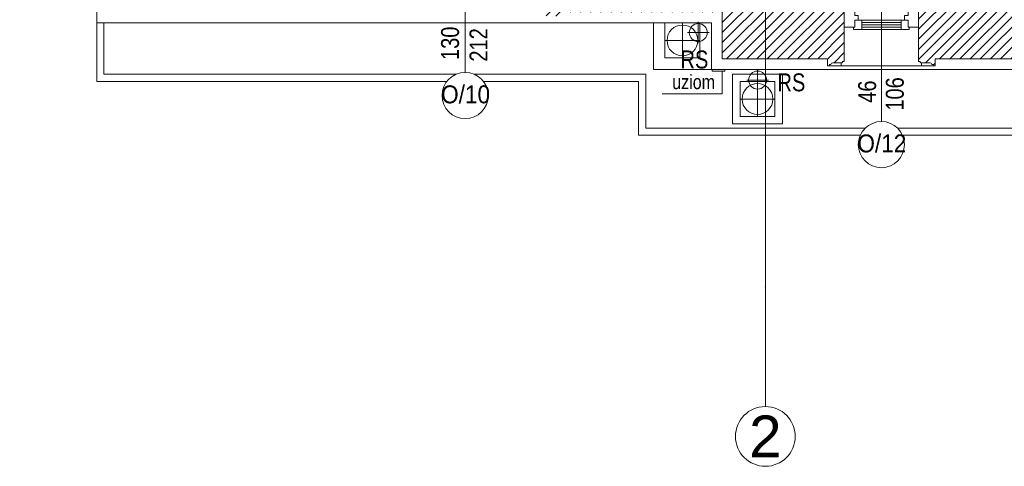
# Model space of a CAD drawing. Header units: millimetres. Extents: x -573548 to 674770, y -210017 to -47794.
# Tile 57 of 234: x 81593 to 89824, y -133895 to -130159. Entities that reach past the tile are written whole.
import ezdxf
from ezdxf.enums import TextEntityAlignment as Align

# ---------------------------------------------------------------- set-up
doc = ezdxf.new("R2010")
doc.units = ezdxf.units.MM
for name, color, linetype, lineweight in [('A.03 RZUT PARTERU_is$0$COKÓŁ_Nr_pióra__1', 8, 'Continuous', 9), ('A.03 RZUT PARTERU_is$0$detalokna_Nr_pióra__1', 8, 'Continuous', 9), ('A.03 RZUT PARTERU_is$0$detalokna_Nr_pióra__2', 8, 'Continuous', 9), ('A.03 RZUT PARTERU_is$0$Drawing & Figure_Nr_pióra__18', 8, 'Continuous', 9), ('A.03 RZUT PARTERU_is$0$Nowe_A-OKNA-OPIS_Nr_pióra__59', 8, 'Continuous', 9), ('A.03 RZUT PARTERU_is$0$Nowe_A_płatwie_Nr_pióra__59', 8, 'Continuous', 9), ('A.03 RZUT PARTERU_is$0$opaska_Nr_pióra__1', 8, 'Continuous', 9), ('A.03 RZUT PARTERU_is$0$opisy inne_Nr_pióra__1', 8, 'Continuous', 9), ('A.03 RZUT PARTERU_is$0$OSIE_Nr_pióra__1', 8, 'Continuous', 9), ('A.03 RZUT PARTERU_is$0$RURY SPUSTOWE_Nr_pióra__3', 8, 'Continuous', 9), ('A.03 RZUT PARTERU_is$0$SCIANY_KONSTR_Nr_pióra__21', 8, 'Continuous', 9), ('A.03 RZUT PARTERU_is$0$Structural - Bearing_Nr_pióra__21', 8, 'Continuous', 9), ('A.03 RZUT PARTERU_is$0$Structural - Grid', 8, 'Continuous', 9), ('A.03 RZUT PARTERU_is$0$Structural - Grid_Nr_pióra__17', 8, 'Continuous', 9), ('A.03 RZUT PARTERU_is$0$UZOIM#2_Nr_pióra__2', 8, 'Continuous', 9)]:
    doc.layers.add(name, color=color, linetype=linetype, lineweight=lineweight)
doc.styles.add('A.03 RZUT PARTERU_is$0$STYL_AUTOMATYCZNY_2', font='arial.ttf')
doc.styles.add('A.03 RZUT PARTERU_is$0$STYL_AUTOMATYCZNY_3', font='arial.ttf', dxfattribs={"width": 0.8})
doc.styles.add('A.03 RZUT PARTERU_is$0$STYL_AUTOMATYCZNY_6', font='arial.ttf', dxfattribs={"width": 0.9})
pattern_1 = [(45, (655149.01, 0), (-42.426407, 42.426407), [])]

# ---------------------------------------------------------------- blocks, each defined once
blk = doc.blocks.new('A.03 RZUT PARTERU_is$0$Standardowy znacznik osi_2')
at = {"layer": 'A.03 RZUT PARTERU_is$0$Structural - Grid_Nr_pióra__17'}
for q in [(0, 0), (17853.1, 0)]:
    blk.add_line((1000, 0), q, dxfattribs=at)
blk.add_circle((-250, 0), 250, dxfattribs=at)
blk.add_point((1000, 0), dxfattribs=at)
blk.add_point((1000, 0), dxfattribs=at)
at = {"layer": 'A.03 RZUT PARTERU_is$0$Structural - Grid_Nr_pióra__17', "style": 'A.03 RZUT PARTERU_is$0$STYL_AUTOMATYCZNY_2'}
for tag, p in [('AC_MarkerText_1_0', (5, -80)), ('AC_MarkerText_1_1', (19358.1, -80))]:
    blk.add_attdef(tag, text='', height=350, rotation=270, dxfattribs=at).set_placement(p, align=Align.TOP_CENTER)
blk = doc.blocks.new('A.03 RZUT PARTERU_is')
at = {"layer": 'A.03 RZUT PARTERU_is$0$Drawing & Figure_Nr_pióra__18'}
h = blk.add_hatch(dxfattribs=at)
h.set_pattern_fill('Common_Brick_0004', color=256, style=0, pattern_type=2)
h.set_pattern_definition(pattern_1)
h.paths.add_polyline_path([(735455.7, -98345.2), (735395.7, -98345.2), (735395.7, -98360.2), (735408.7, -98360.2), (735408.7, -98372.2, -0.371445), (735421.7, -98388.1), (735421.7, -98460.5, 0.436052), (735431.7, -98470.2), (735431.7, -98485.2), (735455.7, -98485.2), (735776.3, -98485.2), (736135, -98343.5), (736135, -98085.2), (737045, -98085.2), (737045, -97887.4), (737050.6, -97887.4), (738195, -97887.4), (738195, -98085.2), (742776.3, -98085.2), (742776.3, -98665.2), (743719.8, -98665.2), (743719.8, -98281.5), (744542.7, -98281.5), (744542.7, -98665.2), (746016.3, -98665.2), (746016.3, -98855.2), (746159.7, -98855.2), (746159.7, -98855), (746166.3, -98665.2), (747246.3, -98665.2), (747246.3, -98365.2), (747246.3, -98095.2), (747282, -97255.2), (747610.7, -97256.4), (750156.3, -97265.2), (750156.3, -98890.5), (750156.3, -99595.2), (750436.3, -99595.2), (750436.3, -99735.2), (750156.3, -99735.2), (750156.3, -100105.2), (749506.3, -100105.2), (748146.3, -100105.2), (748237.5, -100675.2), (747316.3, -100675.2), (747277.5, -100675.2), (747316.3, -100105.2), (746116.3, -100105.2), (746127, -99795.6), (745975, -99795.5), (745966.3, -100035.2), (745736.3, -100035.2), (745736.3, -100220.1), (745386.3, -100158.5), (745386.3, -100035.2), (744686.1, -100035.2), (744686.1, -100035.2), (744686.1, -100011, 0.414287), (744682.1, -100007), (744608, -100007), (744608, -100035.2), (744572.3, -100035.2), (744572.3, -100138.2), (744608, -100138.2), (744608, -100165.2), (744656.3, -100165.2), (744636.3, -100774.1), (744815.5, -100774.1), (744836.8, -100774), (744836.8, -101430.2), (744836.8, -101978.1), (744836.8, -102684), (744826.3, -102684), (744826.3, -102684.1), (743396.3, -102684.1), (743396.3, -102194.7), (743396.3, -102194.7), (743396.3, -102197.7), (743266.3, -102197.7), (743266.3, -102197.5), (742673.3, -102209.9), (742676.3, -102949.1), (743286.3, -102938.9), (743416.3, -102938.9), (743416.3, -102835.5), (744796.3, -102835.5), (744796.3, -103312.4), (744796.3, -104725.5), (744416.3, -104725.5), (744326.3, -105075.5), (744326.3, -105485.5), (744326.3, -105509.5), (744341.3, -105509.5, 0.436052), (744351, -105519.5), (744423.4, -105519.5, -0.371445), (744439.3, -105532.5), (744451.3, -105532.5), (744451.3, -105545.5), (744466.3, -105545.5), (744466.3, -105485.5), (745121.3, -105485.5), (745186.3, -105485.5), (745186.3, -105475.2), (745196.3, -105475.2, -0.334097), (745216.9, -105446.2), (745227.6, -105442, 0.270785), (745273.3, -105390.9), (745285.9, -105390.9), (745285.9, -105340.5), (745515.5, -105275.5), (745515.5, -105005.5), (745512, -104885.5), (745507.4, -104725.5), (745137.4, -104725.5), (745137.4, -103312.4), (745137.4, -101978.1), (745137.4, -101430.2), (745137.4, -100774.2), (749506.3, -100756.7), (750166.3, -100754.1), (750165.2, -101260.5), (750445.2, -101260.5), (750445.2, -101400.5), (750165.2, -101400.5), (750165.2, -101430.2), (750166.3, -103065.3), (750296.3, -103065.3), (750875.7, -103065.5), (750885.5, -101430.2), (750896.1, -99665.5), (751746.1, -99666.9), (751746.2, -98956.9), (750736.3, -98955.2), (750736.2, -98955.2), (750736.3, -98890.5), (750740.7, -96695.2), (750336.3, -96678.8), (750206.3, -96678.8), (750206.3, -97105.2), (747610.7, -97087), (747356.3, -97085.2), (747356.3, -96685.2), (747136, -96684.7), (747116.3, -98095.2), (746976.3, -98096.7), (746976.3, -98096.8), (746976.3, -98352.1), (746976.3, -98376.7), (746836.3, -98376.7), (746836.3, -98098.1), (743436.3, -98133.7), (743436.3, -96675.2), (742765, -96656.2), (742765, -97545.2), (736675, -97565.2), (736675, -96685.2), (736435, -96545.2), (736235, -96545.2), (736005, -96545.2), (735981, -96545.2), (735981, -96560.2, 0.436052), (735971, -96570), (735971, -96642.3, -0.371445), (735958, -96658.2), (735958, -96670.2), (735945, -96670.2), (735945, -96685.2), (736005, -96685.2), (736005, -96800.8), (736005, -97495.2), (735455.7, -97495.2)])
h = blk.add_hatch(dxfattribs=at)
h.set_pattern_fill('Common_Brick_0004', color=256, style=0, pattern_type=2)
h.set_pattern_definition(pattern_1)
h.paths.add_polyline_path([(741196.3, -105119.2), (741211.3, -105119.2, 0.436052), (741221, -105129.2), (741293.4, -105129.2, -0.371445), (741309.3, -105142.2), (741321.3, -105142.2), (741321.3, -105155.2), (741336.3, -105155.2), (741336.3, -105095.2), (741451.8, -105095.2), (742686.3, -105095.2), (742686.3, -105485.5), (743566.3, -105485.5), (743566.3, -105545.5), (743581.3, -105545.5), (743581.3, -105532.5), (743593.3, -105532.5, -0.371445), (743609.1, -105519.5), (743681.5, -105519.5, 0.436052), (743691.3, -105509.5), (743706.3, -105509.5), (743706.3, -105485.5), (743706.3, -105075.5), (743706.3, -105065.1), (743706.6, -105065.1), (743716.3, -104725.5), (743416.3, -104725.5), (743416.3, -104419.1), (743406.3, -104419.1), (743406.3, -104418.5), (743136.3, -104418.5), (743136.3, -104278.5), (743416.3, -104278.5), (743416.3, -104182.6), (743416.3, -103816.5), (743286.3, -103816.5), (743286.3, -103811.5), (742676.3, -103859.1), (742676.3, -103860.2), (742676.3, -104425.2), (741306.3, -104425.2), (741196.3, -104655.2), (741196.3, -104855.2), (741196.3, -105095.2)])
at = {"layer": 'A.03 RZUT PARTERU_is$0$COKÓŁ_Nr_pióra__1'}
for p, q in [((737456.3, -101235.2), (737456.3, -105185.2)), ((737456.3, -105185.2), (742596.3, -105185.2)), ((742596.3, -105185.2), (742596.3, -105575.5)), ((742596.3, -105575.5), (762057, -105575.5))]:
    blk.add_line(p, q, dxfattribs=at)
at = {"layer": 'A.03 RZUT PARTERU_is$0$detalokna_Nr_pióra__1'}
for p, q in [((743680, -105545.6), (743581.3, -105545.6)), ((744352.5, -105545.6), (744451.3, -105545.6))]:
    blk.add_line(p, q, dxfattribs=at)
at = {"layer": 'A.03 RZUT PARTERU_is$0$detalokna_Nr_pióra__2'}
blk.add_line((744352.5, -105545.6), (743680, -105545.6), dxfattribs=at)
blk.add_lwpolyline([(743680, -105519.5), (743680, -105545.6), (744352.5, -105545.6), (744352.5, -105519.5)], dxfattribs=at)
at = {"layer": 'A.03 RZUT PARTERU_is$0$Nowe_A-OKNA-OPIS_Nr_pióra__59'}
for p, q in [((740536.3, -104395.3), (740536.3, -105600.4)), ((744016.3, -104805.5), (744016.3, -106010.7))]:
    blk.add_line(p, q, dxfattribs=at)
for centre in [(740536.3, -105793.4), (744016.3, -106203.7)]:
    blk.add_circle(centre, 193, dxfattribs=at)
at = {"layer": 'A.03 RZUT PARTERU_is$0$Nowe_A_płatwie_Nr_pióra__59'}
for points in [[(743706.3, -105220.3), (743706.3, -105065.1), (743793.6, -105065.1), (743793.6, -105123.3), (743822.7, -105123.3), (743822.7, -105162.1), (743793.6, -105162.1), (743793.6, -105220.3)], [(744326.3, -105220.3), (744326.3, -105065.1), (744239, -105065.1), (744239, -105123.3), (744209.9, -105123.3), (744209.9, -105162.1), (744239, -105162.1), (744239, -105220.3)], [(743783.9, -105239.7), (743851.8, -105239.7), (743851.8, -105162.1), (743793.6, -105162.1), (743793.6, -105220.3), (743783.9, -105220.3)], [(744248.7, -105239.7), (744180.8, -105239.7), (744180.8, -105162.1), (744239, -105162.1), (744239, -105220.3), (744248.7, -105220.3)]]:
    blk.add_lwpolyline(points, close=True, dxfattribs=at)
for points in [[(744239, -105162.1), (743851.8, -105162.1)], [(744180.8, -105181.5), (743851.8, -105181.5)], [(744180.8, -105200.9), (743851.8, -105200.9)], [(744180.8, -105220.3), (743851.8, -105220.3)], [(743851.8, -105239.7), (744180.8, -105239.7)], [(744303.6, -105220.3), (744239, -105220.3)]]:
    blk.add_lwpolyline(points, dxfattribs=at)
at = {"layer": 'A.03 RZUT PARTERU_is$0$opaska_Nr_pióra__1'}
for points in [[(737456.3, -105185.2), (737456.3, -105675.2), (740383.7, -105675.2)], [(737516.3, -105185.2), (737516.3, -105615.2), (740462.2, -105615.2)], [(742110, -105185.2), (742110, -105575.5), (742596.3, -105575.5), (742596.3, -105185.2)], [(740610.4, -105615.2), (742046.3, -105615.2), (742046.3, -106065.5), (743881.6, -106065.5)], [(740688.8, -105675.2), (741986.3, -105675.2), (741986.3, -106125.5), (743839.8, -106125.5)], [(744151, -106065.5), (746041.6, -106065.5)], [(744192.7, -106125.5), (745999.8, -106125.5)]]:
    blk.add_lwpolyline(points, dxfattribs=at)
for points in [[(742499, -105186.4), (742207.2, -105186.4), (742207.2, -105478.2), (742499, -105478.2)], [(743189.1, -105614.1), (742772.5, -105614.1), (742772.5, -106030.6), (743189.1, -106030.6)], [(743126.7, -105676.4), (742834.9, -105676.4), (742834.9, -105968.2), (743126.7, -105968.2)]]:
    blk.add_lwpolyline(points, close=True, dxfattribs=at)
for centre in [(742353.1, -105332.3), (742980.8, -105822.3)]:
    blk.add_circle(centre, 128.9, dxfattribs=at)
at = {"layer": 'A.03 RZUT PARTERU_is$0$OSIE_Nr_pióra__1'}
for p, q in [((742353.1, -105186.4), (742353.1, -105478.2)), ((742485.7, -105356.4), (742485.7, -105176.4)), ((742395.7, -105266.4), (742575.7, -105266.4)), ((742499, -105332.3), (742207.2, -105332.3)), ((742981.7, -105754), (742981.7, -105574)), ((742891.7, -105664), (743071.7, -105664)), ((742980.8, -105676.4), (742980.8, -105968.2)), ((743126.7, -105822.3), (742834.9, -105822.3))]:
    blk.add_line(p, q, dxfattribs=at)
at = {"layer": 'A.03 RZUT PARTERU_is$0$RURY SPUSTOWE_Nr_pióra__3'}
for centre in [(742485.7, -105266.4), (742981.7, -105664)]:
    blk.add_circle(centre, 75, dxfattribs=at)
at = {"layer": 'A.03 RZUT PARTERU_is$0$SCIANY_KONSTR_Nr_pióra__21'}
for p, q in [((743706.3, -105075.5), (743706.3, -105485.5)), ((744326.3, -105485.5), (744326.3, -105075.5))]:
    blk.add_line(p, q, dxfattribs=at)
at = {"layer": 'A.03 RZUT PARTERU_is$0$Structural - Bearing_Nr_pióra__21'}
for p, q in [((742686.3, -105095.2), (742686.3, -105485.5)), ((743566.3, -105485.5), (742686.3, -105485.5)), ((745186.3, -105485.5), (744466.3, -105485.5))]:
    blk.add_line(p, q, dxfattribs=at)
for points in [[(743706.3, -105485.5), (743706.3, -105509.5), (743691.3, -105509.5, -0.436052), (743681.5, -105519.5), (743609.1, -105519.5, 0.371445), (743593.3, -105532.5), (743581.3, -105532.5), (743581.3, -105545.5), (743566.3, -105545.5), (743566.3, -105485.5), (743450.7, -105485.5)], [(744326.3, -105485.5), (744326.3, -105509.5), (744341.3, -105509.5, 0.436052), (744351, -105519.5), (744423.4, -105519.5, -0.371445), (744439.3, -105532.5), (744451.3, -105532.5), (744451.3, -105545.5), (744466.3, -105545.5), (744466.3, -105485.5), (744581.8, -105485.5)]]:
    blk.add_lwpolyline(points, format="xyb", dxfattribs=at)
at = {"layer": 'A.03 RZUT PARTERU_is$0$UZOIM#2_Nr_pióra__2'}
blk.add_lwpolyline([(742182.3, -105779.4), (742684.5, -105779.4), (742684.5, -105589.2)], dxfattribs=at)
blk.add_lwpolyline([(742602.8, -105575.5), (742708.2, -105575.5), (742708.2, -105589.2), (742602.8, -105589.2)], close=True, dxfattribs=at)
at = {"layer": 'A.03 RZUT PARTERU_is$0$Structural - Grid'}
ref = blk.add_blockref('A.03 RZUT PARTERU_is$0$Standardowy znacznik osi_2', (743046.3, -108395.1), dxfattribs=dict(at, zscale=1000, rotation=90))
ref.add_attrib('AC_MarkerText_1', '2', dxfattribs={"layer": 'A.03 RZUT PARTERU_is$0$Structural - Grid_Nr_pióra__17', "color": 20, "lineweight": 15, "true_color": 0xf73328, "height": 350, "rotation": 360, "style": 'A.03 RZUT PARTERU_is$0$STYL_AUTOMATYCZNY_2'}).set_placement((743046.3, -108470.1), align=Align.TOP_CENTER)
at = {"layer": 'A.03 RZUT PARTERU_is$0$Nowe_A-OKNA-OPIS_Nr_pióra__59', "char_height": 150, "attachment_point": 5, "rotation": 90, "style": 'A.03 RZUT PARTERU_is$0$STYL_AUTOMATYCZNY_3'}
for s, insert in [('\\A1;{\\pqc;\\fArial|b0|i0|c238|p0;\\W0.800000;130}', (740411.2, -105356.3)), ('\\A1;{\\pqc;\\fArial|b0|i0|c238|p0;\\W0.800000;212}', (740648.1, -105369.7)), ('\\A1;{\\pqc;\\fArial|b0|i0|c238|p0;\\W0.800000;46}', (743898.5, -105760.7)), ('\\A1;{\\pqc;\\fArial|b0|i0|c238|p0;\\W0.800000;106}', (744129.4, -105780))]:
    blk.add_mtext(s, dxfattribs=dict(at, insert=insert))
at = {"layer": 'A.03 RZUT PARTERU_is$0$Nowe_A-OKNA-OPIS_Nr_pióra__59', "char_height": 150, "attachment_point": 5, "style": 'A.03 RZUT PARTERU_is$0$STYL_AUTOMATYCZNY_6'}
for s, insert in [('\\A1;{\\pqc;\\fArial|b0|i0|c238|p0;\\W0.900000;O/10}', (740540.2, -105784.5)), ('\\A1;{\\pqc;\\fArial|b0|i0|c238|p0;\\W0.900000;O/12}', (744020.2, -106194.8))]:
    blk.add_mtext(s, dxfattribs=dict(at, insert=insert))
at = {"layer": 'A.03 RZUT PARTERU_is$0$opisy inne_Nr_pióra__1', "char_height": 150, "attachment_point": 5, "style": 'A.03 RZUT PARTERU_is$0$STYL_AUTOMATYCZNY_3'}
for insert in [(742453.3, -105492.6), (743264.3, -105684.2)]:
    blk.add_mtext('\\A1;{\\pqc;\\fArial|b0|i0|c238|p0;\\W0.800000;RS}', dxfattribs=dict(at, insert=insert))
at = {"layer": 'A.03 RZUT PARTERU_is$0$UZOIM#2_Nr_pióra__2', "insert": (742446.7, -105680.6), "char_height": 120, "attachment_point": 5, "style": 'A.03 RZUT PARTERU_is$0$STYL_AUTOMATYCZNY_3'}
blk.add_mtext('\\A1;{\\pqc;\\fArial|b0|i0|c238|p0;\\W0.800000;uziom}', dxfattribs=at)

msp = doc.modelspace()

# ---------------------------------------------------------------- block references
at = {"color": 150}
msp.add_blockref('A.03 RZUT PARTERU_is', (-655219.6, -25000), dxfattribs=at)

doc.saveas('drawing.dxf')
